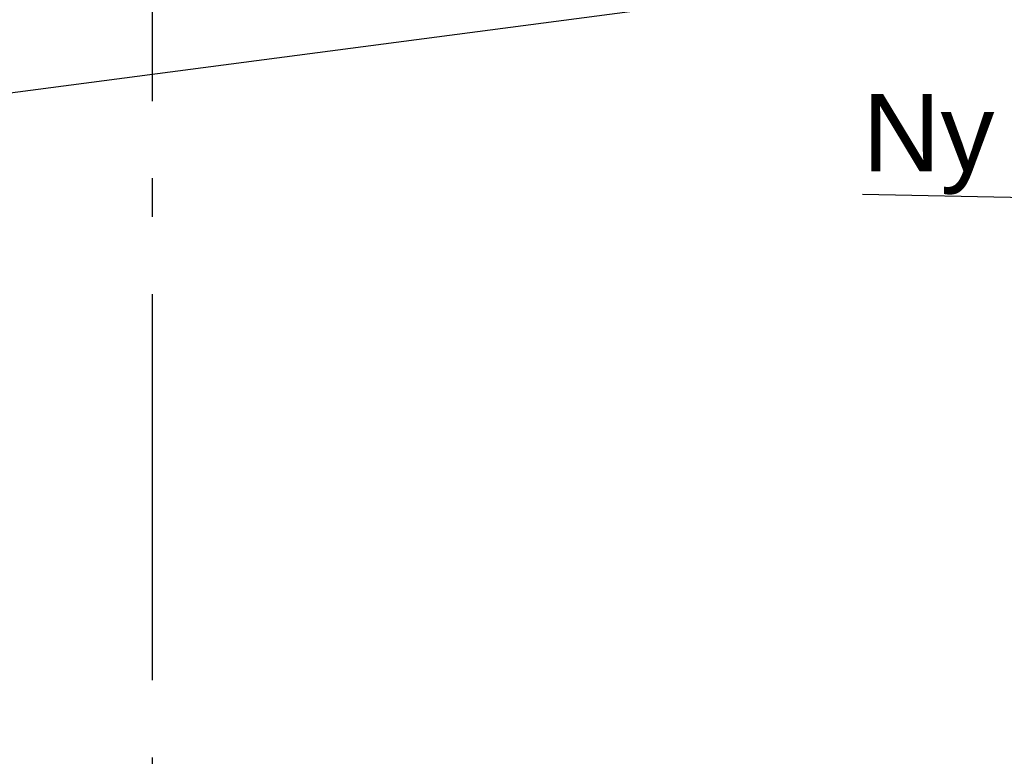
# Model space of a CAD drawing. Header units: millimetres. Extents: x -82116 to -57126, y -2070 to 13065.
# Tile 54 of 74: x -67645 to -66370, y 7267 to 8221. Entities that reach past the tile are written whole.
import ezdxf
from ezdxf.enums import TextEntityAlignment as Align

# ---------------------------------------------------------------- set-up
doc = ezdxf.new("R2010")
doc.units = ezdxf.units.MM
doc.header["$LTSCALE"] = 0.5
doc.header["$MEASUREMENT"] = 0
doc.linetypes.add('Akselinje', pattern=[1500, 1000, -200, 100, -200])
doc.linetypes.add('PLINE', pattern=[0])
for name, color, linetype in [('223- Bjelker', 7, 'Continuous'), ('82-- Modullinjer', 7, 'Continuous'), ('832- Tekst bygning(Nye konstruksjoner)', 7, 'Continuous')]:
    doc.layers.add(name, color=color, linetype=linetype)
doc.styles.add('GENERATED_STYLE_1', font='arial.ttf')
doc.styles.add('GENERATED_STYLE_3', font='arial.ttf')
doc.dimstyles.new('GENERATED_STYLE__2', dxfattribs={"dimtxt": 0.18, "dimasz": 182.4, "dimexe": 0.18, "dimexo": 0.0625, "dimgap": 0, "dimtad": 0, "dimtih": 1, "dimtoh": 1, "dimdec": 4, "dimzin": 0, "dimdsep": 46, "dimcen": 0.09, "dimadec": 0, "dimazin": 0, "dimtfac": 1, "dimtdec": 4, "dimtmove": 0, "dimatfit": 3, "dimldrblk": 'ARROWHEAD_5', "dimfxl": 1, "dimtolj": 1, "dimtzin": 0, "dimarcsym": 0})

# ---------------------------------------------------------------- blocks, each defined once
blk = doc.blocks.new('Standard grid marker[5]', base_point=(-67473.2, 12565.5))
at = {"layer": '82-- Modullinjer', "linetype": 'Akselinje'}
blk.add_line((-67473.2, 12365.5), (-67473.2, 1550), dxfattribs=at)
at = {"layer": '82-- Modullinjer', "style": 'GENERATED_STYLE_1'}
for tag, p in [('AC_MarkerText_1_0', (-67473.2, 12903)), ('AC_MarkerText_1_1', (-67473.2, 1187.5))]:
    blk.add_attdef(tag, text='', height=175, rotation=360, dxfattribs=at).set_placement(p, align=Align.TOP_CENTER)
blk = doc.blocks.new('ARROWHEAD_5')
at = {"linetype": 'Continuous'}
blk.add_hatch(color=256, dxfattribs=at).paths.add_polyline_path([(-1, 0.2679), (0, 0), (-1, -0.2679)])
blk.add_line((0, 0), (-1, 0), dxfattribs=at)

msp = doc.modelspace()

# ---------------------------------------------------------------- linework, layer by layer
at = {"layer": '223- Bjelker', "linetype": 'PLINE'}
msp.add_line((-68658.2, 7994.3), (-65178.2, 8452.5), dxfattribs=at)

# ---------------------------------------------------------------- block references
at = {"layer": '82-- Modullinjer', "linetype": 'PLINE'}
msp.add_blockref('Standard grid marker[5]', (-67473.2, 12565.5), dxfattribs=at)

# ---------------------------------------------------------------- texts
at = {"layer": '832- Tekst bygning(Nye konstruksjoner)', "linetype": 'Continuous', "insert": (-66553.4, 7994.4), "char_height": 100, "attachment_point": 7, "style": 'GENERATED_STYLE_3'}
msp.add_mtext('\\A1;{\\pql;\\fArial|b0|i0|c0|p0;\\W1.000000;Ny dampsperre og isolering}', dxfattribs=at)

# ---------------------------------------------------------------- leaders
at = {"layer": '832- Tekst bygning(Nye konstruksjoner)', "linetype": 'PLINE', "annotation_type": 0, "has_hookline": 1, "hookline_direction": 1, "text_width": 1686.7}
msp.add_leader([(-64345.2, 7949), (-66553.4, 7994.4)], dimstyle='GENERATED_STYLE__2', dxfattribs=at)

doc.saveas('drawing.dxf')
